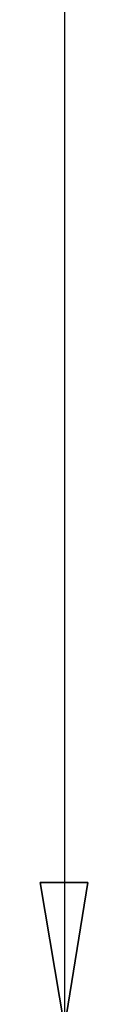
# Model space of a CAD drawing. Header units: centimetres. Extents: x -94 to 21, y -30 to 196.
# Tile 75 of 143: x 6.3685 to 6.4511, y -8.2626 to -6.5589. Entities that reach past the tile are written whole.
import ezdxf

# ---------------------------------------------------------------- set-up
doc = ezdxf.new("R2010")
doc.units = ezdxf.units.CM
doc.header["$MEASUREMENT"] = 0
doc.layers.add('Ebene 1', color=7, linetype='Continuous')

msp = doc.modelspace()

# ---------------------------------------------------------------- linework, layer by layer
at = {"layer": 'Ebene 1', "color": 252, "lineweight": 25}
for points in [[(6.41086, -4.00289), (6.41086, -4.00289), (6.41086, -8.30184), (6.41086, -8.30184)], [(6.41086, -8.30184), (6.41086, -8.30184), (6.36852, -8.05207), (6.36852, -8.05207)], [(6.36852, -8.05207), (6.36852, -8.05207), (6.45107, -8.05207), (6.45107, -8.05207)], [(6.45107, -8.05207), (6.45107, -8.05207), (6.41086, -8.30184), (6.41086, -8.30184)]]:
    msp.add_open_spline(points, degree=3, dxfattribs=at)
at = {"layer": 'Ebene 1', "color": 252}
msp.add_open_spline([(6.45107, -8.05207), (6.45107, -8.05207), (6.41086, -8.30184), (6.41086, -8.30184), (6.41086, -8.30184), (6.36852, -8.05207), (6.36852, -8.05207), (6.36852, -8.05207), (6.45107, -8.05207), (6.45107, -8.05207)], degree=3, knots=[0, 0, 0, 0, 0.3333333, 0.3333333, 0.3333333, 0.6666667, 0.6666667, 0.6666667, 1, 1, 1, 1], dxfattribs=at)

doc.saveas('drawing.dxf')
